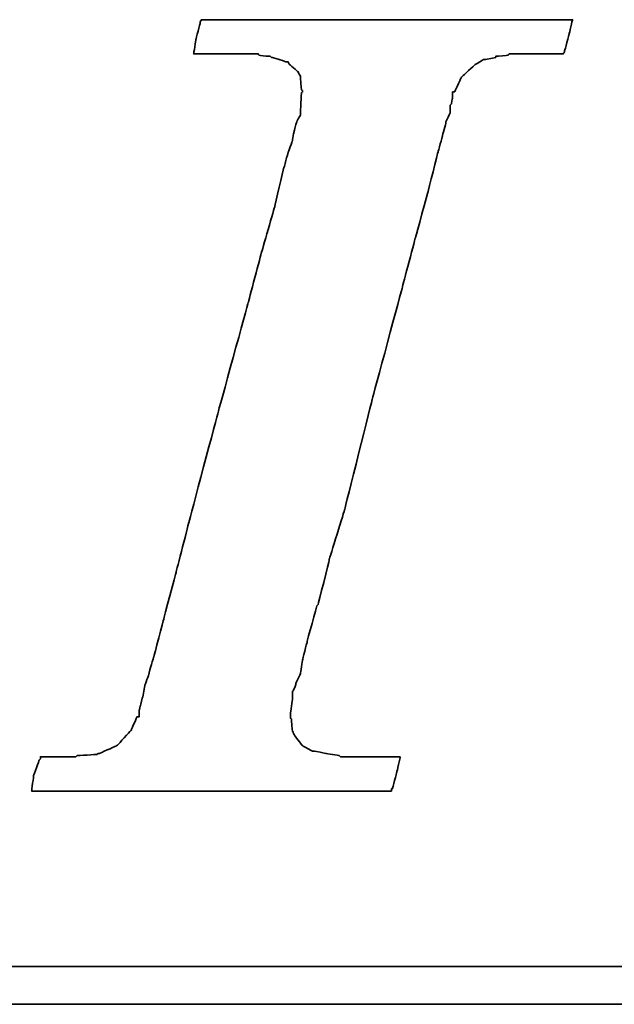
# Model space of a CAD drawing. Header units: millimetres. Extents: x 460 to 871, y 95 to 250.
# Tile 31 of 49: x 754.2 to 758.77, y 139.87 to 147.44. Entities that reach past the tile are written whole.
import ezdxf

# ---------------------------------------------------------------- set-up
doc = ezdxf.new("R2010")
doc.units = ezdxf.units.MM
doc.layers.add('DIM', color=4, linetype='CONTINUOUS')
doc.layers.add('layer 1', color=7, linetype='CONTINUOUS')

# ---------------------------------------------------------------- blocks, each defined once
blk = doc.blocks.new('TBI MOTION logo(完整正式版)')
at = {"layer": 'layer 1', "color": 22, "lineweight": 35}
for points, knots in [([(-40.59125, -7.94375), (-40.59125, -7.94375), (-40.97375, -7.94375), (-40.97375, -7.94375), (-40.97375, -7.94375), (-40.97375, -7.94375), (-41.38125, -7.94375), (-41.38125, -7.94375), (-41.38125, -7.94375), (-41.38125, -7.94375), (-41.54875, -7.94375), (-41.54875, -7.94375), (-41.54875, -7.94375), (-41.54875, -7.94375), (-41.59875, -7.94375), (-41.59875, -7.94375), (-41.59875, -7.94375), (-41.59875, -7.94375), (-41.88375, -7.94375), (-41.88375, -7.94375), (-41.88375, -7.94375), (-41.88375, -7.94375), (-41.90875, -7.91875), (-41.90875, -7.91875), (-41.90875, -7.91875), (-41.90875, -7.91875), (-42.19875, -7.87125), (-42.19875, -7.87125), (-42.19875, -7.87125), (-42.19875, -7.87125), (-42.43875, -7.82375), (-42.43875, -7.82375), (-42.43875, -7.82375), (-42.43875, -7.82375), (-42.45875, -7.82375), (-42.45875, -7.82375), (-42.45875, -7.82375), (-42.45875, -7.82375), (-42.48625, -7.82375), (-42.48625, -7.82375), (-42.48625, -7.82375), (-42.48625, -7.82375), (-42.67625, -7.72375), (-42.67625, -7.72375), (-42.67625, -7.72375), (-42.67625, -7.72375), (-42.70125, -7.70375), (-42.70125, -7.70375), (-42.70125, -7.70375), (-42.70125, -7.70375), (-42.72375, -7.67875), (-42.72375, -7.67875), (-42.72375, -7.67875), (-42.72375, -7.67875), (-42.86875, -7.48875), (-42.86875, -7.48875), (-42.86875, -7.48875), (-42.86875, -7.48875), (-42.89375, -7.43875), (-42.89375, -7.43875), (-42.89375, -7.43875), (-42.89375, -7.43875), (-42.91875, -7.38875), (-42.91875, -7.38875), (-42.91875, -7.38875), (-42.91875, -7.38875), (-42.93875, -7.12875), (-42.93875, -7.12875), (-42.93875, -7.12875), (-42.93875, -7.12875), (-42.96375, -7.10375), (-42.96375, -7.10375), (-42.96375, -7.10375), (-42.96375, -7.10375), (-42.96375, -7.05375), (-42.96375, -7.05375), (-42.96375, -7.05375), (-42.96375, -7.05375), (-42.96375, -7.00875), (-42.96375, -7.00875), (-42.96375, -7.00875), (-42.96375, -7.00875), (-42.91875, -6.69625), (-42.91875, -6.69625), (-42.91875, -6.69625), (-42.91875, -6.69625), (-42.91875, -6.62375), (-42.91875, -6.62375), (-42.91875, -6.62375), (-42.91875, -6.62375), (-42.91875, -6.59625), (-42.91875, -6.59625), (-42.91875, -6.59625), (-42.91875, -6.59625), (-42.91875, -6.57375), (-42.91875, -6.57375), (-42.91875, -6.57375), (-42.91875, -6.57375), (-42.91875, -6.52875), (-42.91875, -6.52875), (-42.91875, -6.52875), (-42.91875, -6.52875), (-42.89375, -6.50375), (-42.89375, -6.50375), (-42.89375, -6.50375), (-42.89375, -6.50375), (-42.84375, -6.38375), (-42.84375, -6.38375), (-42.84375, -6.38375), (-42.84375, -6.38375), (-42.84375, -6.35875), (-42.84375, -6.35875), (-42.84375, -6.35875), (-42.84375, -6.35875), (-42.74625, -6.14375), (-42.74625, -6.14375), (-42.74625, -6.14375), (-42.74625, -6.14375), (-42.70125, -5.85375), (-42.70125, -5.85375), (-42.70125, -5.85375), (-42.70125, -5.85375), (-42.60375, -5.47125), (-42.60375, -5.47125), (-42.60375, -5.47125), (-42.60375, -5.47125), (-42.60375, -5.44875), (-42.60375, -5.44875), (-42.60375, -5.44875), (-42.60375, -5.44875), (-42.38875, -4.67875), (-42.38875, -4.67875), (-42.38875, -4.67875), (-42.38875, -4.67875), (-42.36375, -4.65375), (-42.36375, -4.65375), (-42.36375, -4.65375), (-42.36375, -4.65375), (-42.12375, -3.69625), (-42.12375, -3.69625), (-42.12375, -3.69625), (-42.12375, -3.69625), (-42.12375, -3.67374), (-42.12375, -3.67374), (-42.12375, -3.67374), (-42.12375, -3.67374), (-41.78875, -2.59374), (-41.78875, -2.59374), (-41.78875, -2.59374), (-41.78875, -2.59374), (-41.18875, -0.19375), (-41.18875, -0.19375), (-41.18875, -0.19375), (-41.18875, -0.19375), (-40.54375, 2.20624), (-40.54375, 2.20624), (-40.54375, 2.20624), (-40.54375, 2.20624), (-40.25375, 3.30875), (-40.25375, 3.30875), (-40.25375, 3.30875), (-40.25375, 3.30875), (-39.98875, 4.27125), (-39.98875, 4.27125), (-39.98875, 4.27125), (-39.98875, 4.27125), (-39.77375, 5.13125), (-39.77375, 5.13125), (-39.77375, 5.13125), (-39.77375, 5.13125), (-39.67875, 5.47125), (-39.67875, 5.47125), (-39.67875, 5.47125), (-39.67875, 5.47125), (-39.60375, 5.75625), (-39.60375, 5.75625), (-39.60375, 5.75625), (-39.60375, 5.75625), (-39.60375, 5.78125), (-39.60375, 5.78125), (-39.60375, 5.78125), (-39.60375, 5.78125), (-39.50875, 5.97125), (-39.50875, 5.97125), (-39.50875, 5.97125), (-39.50875, 5.97125), (-39.50875, 6.13875), (-39.50875, 6.13875), (-39.50875, 6.13875), (-39.50875, 6.13875), (-39.48625, 6.16625), (-39.48625, 6.16625), (-39.48625, 6.16625), (-39.48625, 6.16625), (-39.46125, 6.28625), (-39.46125, 6.28625), (-39.46125, 6.28625), (-39.46125, 6.28625), (-39.46125, 6.42625), (-39.46125, 6.42625), (-39.46125, 6.42625), (-39.46125, 6.42625), (-39.41375, 6.42625), (-39.41375, 6.42625), (-39.41375, 6.42625), (-39.41375, 6.42625), (-39.29375, 6.69125), (-39.29375, 6.69125), (-39.29375, 6.69125), (-39.29375, 6.69125), (-39.26875, 6.74125), (-39.26875, 6.74125), (-39.26875, 6.74125), (-39.26875, 6.74125), (-39.24375, 6.76625), (-39.24375, 6.76625), (-39.24375, 6.76625), (-39.24375, 6.76625), (-38.98375, 7.00624), (-38.98375, 7.00624), (-38.98375, 7.00624), (-38.98375, 7.00624), (-38.95625, 7.02624), (-38.95625, 7.02624), (-38.95625, 7.02624), (-38.95625, 7.02624), (-38.78875, 7.12624), (-38.78875, 7.12624), (-38.78875, 7.12624), (-38.78875, 7.12624), (-38.76375, 7.12624), (-38.76375, 7.12624), (-38.76375, 7.12624), (-38.76375, 7.12624), (-38.74375, 7.12624), (-38.74375, 7.12624), (-38.74375, 7.12624), (-38.74375, 7.12624), (-38.52875, 7.17125), (-38.52875, 7.17125), (-38.52875, 7.17125), (-38.52875, 7.17125), (-38.52875, 7.19624), (-38.52875, 7.19624), (-38.52875, 7.19624), (-38.52875, 7.19624), (-38.50375, 7.19624), (-38.50375, 7.19624), (-38.50375, 7.19624), (-38.50375, 7.19624), (-38.26125, 7.21875), (-38.26125, 7.21875), (-38.26125, 7.21875), (-38.26125, 7.21875), (-38.23875, 7.24624), (-38.23875, 7.24624), (-38.23875, 7.24624), (-38.23875, 7.24624), (-38.21625, 7.24624), (-38.21625, 7.24624), (-38.21625, 7.24624), (-38.21625, 7.24624), (-38.18875, 7.24624), (-38.18875, 7.24624), (-38.18875, 7.24624), (-38.18875, 7.24624), (-37.90375, 7.24624), (-37.90375, 7.24624), (-37.90375, 7.24624), (-37.90375, 7.24624), (-37.85375, 7.24624), (-37.85375, 7.24624), (-37.85375, 7.24624), (-37.85375, 7.24624), (-37.75875, 7.24624), (-37.75875, 7.24624), (-37.75875, 7.24624), (-37.75875, 7.24624), (-37.42375, 7.24624), (-37.42375, 7.24624), (-37.42375, 7.24624), (-37.42375, 7.24624), (-37.08875, 7.24624), (-37.08875, 7.24624), (-37.08875, 7.24624), (-37.08875, 7.24624), (-37.06375, 7.24624), (-37.06375, 7.24624), (-37.06375, 7.24624), (-37.06375, 7.24624), (-37.06375, 7.26624), (-37.06375, 7.26624), (-37.06375, 7.26624), (-37.06375, 7.26624), (-37.03875, 7.29125), (-37.03875, 7.29125), (-37.03875, 7.29125), (-37.03875, 7.29125), (-37.03875, 7.31625), (-37.03875, 7.31625), (-37.03875, 7.31625), (-37.03875, 7.31625), (-36.94125, 7.67625), (-36.94125, 7.67625), (-36.94125, 7.67625), (-36.94125, 7.67625), (-36.86875, 7.98625), (-36.86875, 7.98625), (-36.86875, 7.98625), (-36.86875, 7.98625), (-36.98875, 7.98625), (-36.98875, 7.98625), (-36.98875, 7.98625), (-36.98875, 7.98625), (-37.42375, 7.98625), (-37.42375, 7.98625), (-37.42375, 7.98625), (-37.42375, 7.98625), (-37.94875, 7.98625), (-37.94875, 7.98625), (-37.94875, 7.98625), (-37.94875, 7.98625), (-38.57375, 7.98625), (-38.57375, 7.98625), (-38.57375, 7.98625), (-38.57375, 7.98625), (-39.29375, 7.98625), (-39.29375, 7.98625), (-39.29375, 7.98625), (-39.29375, 7.98625), (-40.82875, 7.98625), (-40.82875, 7.98625), (-40.82875, 7.98625), (-40.82875, 7.98625), (-42.36375, 7.98625), (-42.36375, 7.98625), (-42.36375, 7.98625), (-42.36375, 7.98625), (-43.08375, 7.98625), (-43.08375, 7.98625), (-43.08375, 7.98625), (-43.08375, 7.98625), (-43.70875, 7.98625), (-43.70875, 7.98625), (-43.70875, 7.98625), (-43.70875, 7.98625), (-44.23375, 7.98625), (-44.23375, 7.98625), (-44.23375, 7.98625), (-44.23375, 7.98625), (-44.66875, 7.98625), (-44.66875, 7.98625), (-44.66875, 7.98625), (-44.66875, 7.98625), (-44.88375, 7.98625), (-44.88375, 7.98625), (-44.88375, 7.98625), (-44.88375, 7.98625), (-44.90875, 7.94125), (-44.90875, 7.94125), (-44.90875, 7.94125), (-44.90875, 7.94125), (-44.90875, 7.91625), (-44.90875, 7.91625), (-44.90875, 7.91625), (-44.90875, 7.91625), (-45.00375, 7.55625), (-45.00375, 7.55625), (-45.00375, 7.55625), (-45.00375, 7.55625), (-45.05375, 7.24624), (-45.05375, 7.24624), (-45.05375, 7.24624), (-45.05375, 7.24624), (-44.61875, 7.24624), (-44.61875, 7.24624), (-44.61875, 7.24624), (-44.61875, 7.24624), (-44.11375, 7.24624), (-44.11375, 7.24624), (-44.11375, 7.24624), (-44.11375, 7.24624), (-43.99375, 7.24624), (-43.99375, 7.24624), (-43.99375, 7.24624), (-43.99375, 7.24624), (-43.94625, 7.24624), (-43.94625, 7.24624), (-43.94625, 7.24624), (-43.94625, 7.24624), (-43.92374, 7.24624), (-43.92374, 7.24624), (-43.92374, 7.24624), (-43.92374, 7.24624), (-43.65875, 7.24624), (-43.65875, 7.24624), (-43.65875, 7.24624), (-43.65875, 7.24624), (-43.63875, 7.21875), (-43.63875, 7.21875), (-43.63875, 7.21875), (-43.63875, 7.21875), (-43.46875, 7.19624), (-43.46875, 7.19624), (-43.46875, 7.19624), (-43.46875, 7.19624), (-43.39875, 7.19624), (-43.39875, 7.19624), (-43.39875, 7.19624), (-43.39875, 7.19624), (-43.37125, 7.17125), (-43.37125, 7.17125), (-43.37125, 7.17125), (-43.37125, 7.17125), (-43.34875, 7.17125), (-43.34875, 7.17125), (-43.34875, 7.17125), (-43.34875, 7.17125), (-43.20375, 7.12624), (-43.20375, 7.12624), (-43.20375, 7.12624), (-43.20375, 7.12624), (-43.05875, 7.07624), (-43.05875, 7.07624), (-43.05875, 7.07624), (-43.05875, 7.07624), (-43.01375, 7.07624), (-43.01375, 7.07624), (-43.01375, 7.07624), (-43.01375, 7.07624), (-42.98875, 7.02624), (-42.98875, 7.02624), (-42.98875, 7.02624), (-42.98875, 7.02624), (-42.79875, 6.86125), (-42.79875, 6.86125), (-42.79875, 6.86125), (-42.79875, 6.86125), (-42.77375, 6.81125), (-42.77375, 6.81125), (-42.77375, 6.81125), (-42.77375, 6.81125), (-42.74625, 6.76625), (-42.74625, 6.76625), (-42.74625, 6.76625), (-42.74625, 6.76625), (-42.72375, 6.47625), (-42.72375, 6.47625), (-42.72375, 6.47625), (-42.72375, 6.47625), (-42.70125, 6.45124), (-42.70125, 6.45124), (-42.70125, 6.45124), (-42.70125, 6.45124), (-42.70125, 6.42625), (-42.70125, 6.42625), (-42.70125, 6.42625), (-42.70125, 6.42625), (-42.72375, 6.40625), (-42.72375, 6.40625), (-42.72375, 6.40625), (-42.72375, 6.40625), (-42.74625, 5.97125), (-42.74625, 5.97125), (-42.74625, 5.97125), (-42.74625, 5.97125), (-42.74625, 5.94625), (-42.74625, 5.94625), (-42.74625, 5.94625), (-42.74625, 5.94625), (-42.74625, 5.92625), (-42.74625, 5.92625), (-42.74625, 5.92625), (-42.74625, 5.92625), (-42.77375, 5.87625), (-42.77375, 5.87625), (-42.77375, 5.87625), (-42.77375, 5.87625), (-42.81875, 5.80625), (-42.81875, 5.80625), (-42.81875, 5.80625), (-42.81875, 5.80625), (-42.86875, 5.63625), (-42.86875, 5.63625), (-42.86875, 5.63625), (-42.86875, 5.63625), (-42.91875, 5.39625), (-42.91875, 5.39625), (-42.91875, 5.39625), (-42.91875, 5.39625), (-42.91875, 5.37124), (-42.91875, 5.37124), (-42.91875, 5.37124), (-42.91875, 5.37124), (-43.01375, 5.10874), (-43.01375, 5.10874), (-43.01375, 5.10874), (-43.01375, 5.10874), (-43.10875, 4.77124), (-43.10875, 4.77124), (-43.10875, 4.77124), (-43.10875, 4.77124), (-43.29875, 3.95625), (-43.29875, 3.95625), (-43.29875, 3.95625), (-43.29875, 3.95625), (-43.58875, 2.95125), (-43.58875, 2.95125), (-43.58875, 2.95125), (-43.58875, 2.95125), (-43.87375, 1.87125), (-43.87375, 1.87125), (-43.87375, 1.87125), (-43.87375, 1.87125), (-44.52625, -0.50374), (-44.52625, -0.50374), (-44.52625, -0.50374), (-44.52625, -0.50374), (-45.14875, -2.85375), (-45.14875, -2.85375), (-45.14875, -2.85375), (-45.14875, -2.85375), (-45.43375, -3.95875), (-45.43375, -3.95875), (-45.43375, -3.95875), (-45.43375, -3.95875), (-45.69875, -4.96875), (-45.69875, -4.96875), (-45.69875, -4.96875), (-45.69875, -4.96875), (-45.91375, -5.78375), (-45.91375, -5.78375), (-45.91375, -5.78375), (-45.91375, -5.78375), (-46.01375, -6.11875), (-46.01375, -6.11875), (-46.01375, -6.11875), (-46.01375, -6.11875), (-46.01375, -6.14375), (-46.01375, -6.14375), (-46.01375, -6.14375), (-46.01375, -6.14375), (-46.10875, -6.40875), (-46.10875, -6.40875), (-46.10875, -6.40875), (-46.10875, -6.40875), (-46.15375, -6.64875), (-46.15375, -6.64875), (-46.15375, -6.64875), (-46.15375, -6.64875), (-46.20375, -6.83875), (-46.20375, -6.83875), (-46.20375, -6.83875), (-46.20375, -6.83875), (-46.22875, -6.93375), (-46.22875, -6.93375), (-46.22875, -6.93375), (-46.22875, -6.93375), (-46.22875, -7.07875), (-46.22875, -7.07875), (-46.22875, -7.07875), (-46.22875, -7.07875), (-46.27375, -7.07875), (-46.27375, -7.07875), (-46.27375, -7.07875), (-46.27375, -7.07875), (-46.39375, -7.34375), (-46.39375, -7.34375), (-46.39375, -7.34375), (-46.39375, -7.34375), (-46.39375, -7.36875), (-46.39375, -7.36875), (-46.39375, -7.36875), (-46.39375, -7.36875), (-46.42125, -7.38875), (-46.42125, -7.38875), (-46.42125, -7.38875), (-46.42125, -7.38875), (-46.68375, -7.67875), (-46.68375, -7.67875), (-46.68375, -7.67875), (-46.68375, -7.67875), (-46.70875, -7.70375), (-46.70875, -7.70375), (-46.70875, -7.70375), (-46.70875, -7.70375), (-46.75375, -7.72375), (-46.75375, -7.72375), (-46.75375, -7.72375), (-46.75375, -7.72375), (-47.08875, -7.87125), (-47.08875, -7.87125), (-47.08875, -7.87125), (-47.08875, -7.87125), (-47.11625, -7.87125), (-47.11625, -7.87125), (-47.11625, -7.87125), (-47.11625, -7.87125), (-47.13875, -7.89375), (-47.13875, -7.89375), (-47.13875, -7.89375), (-47.13875, -7.89375), (-47.56875, -7.91875), (-47.56875, -7.91875), (-47.56875, -7.91875), (-47.56875, -7.91875), (-47.59625, -7.94375), (-47.59625, -7.94375), (-47.59625, -7.94375), (-47.59625, -7.94375), (-47.64375, -7.94375), (-47.64375, -7.94375), (-47.64375, -7.94375), (-47.64375, -7.94375), (-47.73625, -7.94375), (-47.73625, -7.94375), (-47.73625, -7.94375), (-47.73625, -7.94375), (-48.07375, -7.94375), (-48.07375, -7.94375), (-48.07375, -7.94375), (-48.07375, -7.94375), (-48.36125, -7.94375), (-48.36125, -7.94375), (-48.36125, -7.94375), (-48.36125, -7.94375), (-48.36125, -7.96625), (-48.36125, -7.96625), (-48.36125, -7.96625), (-48.36125, -7.96625), (-48.36125, -7.99125), (-48.36125, -7.99125), (-48.36125, -7.99125), (-48.36125, -7.99125), (-48.38875, -8.01375), (-48.38875, -8.01375), (-48.38875, -8.01375), (-48.38875, -8.01375), (-48.50875, -8.34875), (-48.50875, -8.34875), (-48.50875, -8.34875), (-48.50875, -8.34875), (-48.55375, -8.68625), (-48.55375, -8.68625), (-48.55375, -8.68625), (-48.55375, -8.68625), (-48.45875, -8.68625), (-48.45875, -8.68625), (-48.45875, -8.68625), (-48.45875, -8.68625), (-48.07375, -8.68625), (-48.07375, -8.68625), (-48.07375, -8.68625), (-48.07375, -8.68625), (-47.52375, -8.68625), (-47.52375, -8.68625), (-47.52375, -8.68625), (-47.52375, -8.68625), (-46.92375, -8.68625), (-46.92375, -8.68625), (-46.92375, -8.68625), (-46.92375, -8.68625), (-46.25375, -8.68625), (-46.25375, -8.68625), (-46.25375, -8.68625), (-46.25375, -8.68625), (-46.20375, -8.68625), (-46.20375, -8.68625), (-46.20375, -8.68625), (-46.20375, -8.68625), (-44.71375, -8.68625), (-44.71375, -8.68625), (-44.71375, -8.68625), (-44.71375, -8.68625), (-43.22875, -8.68625), (-43.22875, -8.68625), (-43.22875, -8.68625), (-43.22875, -8.68625), (-42.55875, -8.68625), (-42.55875, -8.68625), (-42.55875, -8.68625), (-42.55875, -8.68625), (-42.50875, -8.68625), (-42.50875, -8.68625), (-42.50875, -8.68625), (-42.50875, -8.68625), (-41.93375, -8.68625), (-41.93375, -8.68625), (-41.93375, -8.68625), (-41.93375, -8.68625), (-41.38125, -8.68625), (-41.38125, -8.68625), (-41.38125, -8.68625), (-41.38125, -8.68625), (-40.97375, -8.68625), (-40.97375, -8.68625), (-40.97375, -8.68625), (-40.97375, -8.68625), (-40.78125, -8.68625), (-40.78125, -8.68625), (-40.78125, -8.68625), (-40.78125, -8.68625), (-40.78125, -8.63875), (-40.78125, -8.63875), (-40.78125, -8.63875), (-40.78125, -8.63875), (-40.75875, -8.63875), (-40.75875, -8.63875), (-40.75875, -8.63875), (-40.75875, -8.63875), (-40.66375, -8.27875), (-40.66375, -8.27875), (-40.66375, -8.27875), (-40.66375, -8.27875), (-40.59125, -7.94375), (-40.59125, -7.94375)], [0, 0, 0, 0, 0.00558659, 0.00558659, 0.00558659, 0.0055866, 0.01117318, 0.01117318, 0.01117318, 0.01117319, 0.01675978, 0.01675978, 0.01675978, 0.01675979, 0.02234637, 0.02234637, 0.02234637, 0.02234638, 0.02793296, 0.02793296, 0.02793296, 0.02793297, 0.03351955, 0.03351955, 0.03351955, 0.03351956, 0.03910615, 0.03910615, 0.03910615, 0.03910616, 0.04469274, 0.04469274, 0.04469274, 0.04469275, 0.05027933, 0.05027933, 0.05027933, 0.05027934, 0.05586592, 0.05586592, 0.05586592, 0.05586593, 0.06145251, 0.06145251, 0.06145251, 0.06145252, 0.06703911, 0.06703911, 0.06703911, 0.06703912, 0.0726257, 0.0726257, 0.0726257, 0.07262571, 0.07821229, 0.07821229, 0.07821229, 0.0782123, 0.08379888, 0.08379888, 0.08379888, 0.08379889, 0.08938547, 0.08938547, 0.08938547, 0.08938548, 0.09497207, 0.09497207, 0.09497207, 0.09497208, 0.10055866, 0.10055866, 0.10055866, 0.10055867, 0.10614525, 0.10614525, 0.10614525, 0.10614526, 0.11173184, 0.11173184, 0.11173184, 0.11173185, 0.11731844, 0.11731844, 0.11731844, 0.11731845, 0.12290503, 0.12290503, 0.12290503, 0.12290504, 0.12849162, 0.12849162, 0.12849162, 0.12849163, 0.13407821, 0.13407821, 0.13407821, 0.13407822, 0.1396648, 0.1396648, 0.1396648, 0.13966481, 0.1452514, 0.1452514, 0.1452514, 0.14525141, 0.15083799, 0.15083799, 0.15083799, 0.150838, 0.15642458, 0.15642458, 0.15642458, 0.15642459, 0.16201117, 0.16201117, 0.16201117, 0.16201118, 0.16759777, 0.16759777, 0.16759777, 0.16759778, 0.17318436, 0.17318436, 0.17318436, 0.17318437, 0.17877095, 0.17877095, 0.17877095, 0.17877096, 0.18435754, 0.18435754, 0.18435754, 0.18435755, 0.18994413, 0.18994413, 0.18994413, 0.18994414, 0.19553073, 0.19553073, 0.19553073, 0.19553074, 0.20111732, 0.20111732, 0.20111732, 0.20111733, 0.20670391, 0.20670391, 0.20670391, 0.20670392, 0.2122905, 0.2122905, 0.2122905, 0.21229051, 0.21787709, 0.21787709, 0.21787709, 0.2178771, 0.22346369, 0.22346369, 0.22346369, 0.2234637, 0.22905028, 0.22905028, 0.22905028, 0.22905029, 0.23463687, 0.23463687, 0.23463687, 0.23463688, 0.24022346, 0.24022346, 0.24022346, 0.24022347, 0.24581006, 0.24581006, 0.24581006, 0.24581007, 0.25139665, 0.25139665, 0.25139665, 0.25139666, 0.25698324, 0.25698324, 0.25698324, 0.25698325, 0.26256983, 0.26256983, 0.26256983, 0.26256984, 0.26815642, 0.26815642, 0.26815642, 0.26815643, 0.27374302, 0.27374302, 0.27374302, 0.27374303, 0.27932961, 0.27932961, 0.27932961, 0.27932962, 0.2849162, 0.2849162, 0.2849162, 0.28491621, 0.29050279, 0.29050279, 0.29050279, 0.2905028, 0.29608939, 0.29608939, 0.29608939, 0.2960894, 0.30167598, 0.30167598, 0.30167598, 0.30167599, 0.30726257, 0.30726257, 0.30726257, 0.30726258, 0.31284916, 0.31284916, 0.31284916, 0.31284917, 0.31843575, 0.31843575, 0.31843575, 0.31843576, 0.32402235, 0.32402235, 0.32402235, 0.32402236, 0.32960894, 0.32960894, 0.32960894, 0.32960895, 0.33519553, 0.33519553, 0.33519553, 0.33519554, 0.34078212, 0.34078212, 0.34078212, 0.34078213, 0.34636872, 0.34636872, 0.34636872, 0.34636873, 0.35195531, 0.35195531, 0.35195531, 0.35195532, 0.3575419, 0.3575419, 0.3575419, 0.35754191, 0.36312849, 0.36312849, 0.36312849, 0.3631285, 0.36871508, 0.36871508, 0.36871508, 0.36871509, 0.37430168, 0.37430168, 0.37430168, 0.37430169, 0.37988827, 0.37988827, 0.37988827, 0.37988828, 0.38547486, 0.38547486, 0.38547486, 0.38547487, 0.39106145, 0.39106145, 0.39106145, 0.39106146, 0.39664804, 0.39664804, 0.39664804, 0.39664805, 0.40223464, 0.40223464, 0.40223464, 0.40223465, 0.40782123, 0.40782123, 0.40782123, 0.40782124, 0.41340782, 0.41340782, 0.41340782, 0.41340783, 0.41899441, 0.41899441, 0.41899441, 0.41899442, 0.42458101, 0.42458101, 0.42458101, 0.42458102, 0.4301676, 0.4301676, 0.4301676, 0.43016761, 0.43575419, 0.43575419, 0.43575419, 0.4357542, 0.44134078, 0.44134078, 0.44134078, 0.44134079, 0.44692737, 0.44692737, 0.44692737, 0.44692738, 0.45251397, 0.45251397, 0.45251397, 0.45251398, 0.45810056, 0.45810056, 0.45810056, 0.45810057, 0.46368715, 0.46368715, 0.46368715, 0.46368716, 0.46927374, 0.46927374, 0.46927374, 0.46927375, 0.47486034, 0.47486034, 0.47486034, 0.47486035, 0.48044693, 0.48044693, 0.48044693, 0.48044694, 0.48603352, 0.48603352, 0.48603352, 0.48603353, 0.49162011, 0.49162011, 0.49162011, 0.49162012, 0.4972067, 0.4972067, 0.4972067, 0.49720671, 0.5027933, 0.5027933, 0.5027933, 0.50279331, 0.50837989, 0.50837989, 0.50837989, 0.5083799, 0.51396648, 0.51396648, 0.51396648, 0.51396649, 0.51955307, 0.51955307, 0.51955307, 0.51955308, 0.52513966, 0.52513966, 0.52513966, 0.52513967, 0.53072626, 0.53072626, 0.53072626, 0.53072627, 0.53631285, 0.53631285, 0.53631285, 0.53631286, 0.54189944, 0.54189944, 0.54189944, 0.54189945, 0.54748603, 0.54748603, 0.54748603, 0.54748604, 0.55307263, 0.55307263, 0.55307263, 0.55307264, 0.55865922, 0.55865922, 0.55865922, 0.55865923, 0.56424581, 0.56424581, 0.56424581, 0.56424582, 0.5698324, 0.5698324, 0.5698324, 0.56983241, 0.57541899, 0.57541899, 0.57541899, 0.575419, 0.58100559, 0.58100559, 0.58100559, 0.5810056, 0.58659218, 0.58659218, 0.58659218, 0.58659219, 0.59217877, 0.59217877, 0.59217877, 0.59217878, 0.59776536, 0.59776536, 0.59776536, 0.59776537, 0.60335196, 0.60335196, 0.60335196, 0.60335197, 0.60893855, 0.60893855, 0.60893855, 0.60893856, 0.61452514, 0.61452514, 0.61452514, 0.61452515, 0.62011173, 0.62011173, 0.62011173, 0.62011174, 0.62569832, 0.62569832, 0.62569832, 0.62569833, 0.63128492, 0.63128492, 0.63128492, 0.63128493, 0.63687151, 0.63687151, 0.63687151, 0.63687152, 0.6424581, 0.6424581, 0.6424581, 0.64245811, 0.64804469, 0.64804469, 0.64804469, 0.6480447, 0.65363128, 0.65363128, 0.65363128, 0.65363129, 0.65921788, 0.65921788, 0.65921788, 0.65921789, 0.66480447, 0.66480447, 0.66480447, 0.66480448, 0.67039106, 0.67039106, 0.67039106, 0.67039107, 0.67597765, 0.67597765, 0.67597765, 0.67597766, 0.68156425, 0.68156425, 0.68156425, 0.68156426, 0.68715084, 0.68715084, 0.68715084, 0.68715085, 0.69273743, 0.69273743, 0.69273743, 0.69273744, 0.69832402, 0.69832402, 0.69832402, 0.69832403, 0.70391061, 0.70391061, 0.70391061, 0.70391062, 0.70949721, 0.70949721, 0.70949721, 0.70949722, 0.7150838, 0.7150838, 0.7150838, 0.71508381, 0.72067039, 0.72067039, 0.72067039, 0.7206704, 0.72625698, 0.72625698, 0.72625698, 0.72625699, 0.73184358, 0.73184358, 0.73184358, 0.73184359, 0.73743017, 0.73743017, 0.73743017, 0.73743018, 0.74301676, 0.74301676, 0.74301676, 0.74301677, 0.74860335, 0.74860335, 0.74860335, 0.74860336, 0.75418994, 0.75418994, 0.75418994, 0.75418995, 0.75977654, 0.75977654, 0.75977654, 0.75977655, 0.76536313, 0.76536313, 0.76536313, 0.76536314, 0.77094972, 0.77094972, 0.77094972, 0.77094973, 0.77653631, 0.77653631, 0.77653631, 0.77653632, 0.78212291, 0.78212291, 0.78212291, 0.78212292, 0.7877095, 0.7877095, 0.7877095, 0.78770951, 0.79329609, 0.79329609, 0.79329609, 0.7932961, 0.79888268, 0.79888268, 0.79888268, 0.79888269, 0.80446927, 0.80446927, 0.80446927, 0.80446928, 0.81005587, 0.81005587, 0.81005587, 0.81005588, 0.81564246, 0.81564246, 0.81564246, 0.81564247, 0.82122905, 0.82122905, 0.82122905, 0.82122906, 0.82681564, 0.82681564, 0.82681564, 0.82681565, 0.83240223, 0.83240223, 0.83240223, 0.83240224, 0.83798883, 0.83798883, 0.83798883, 0.83798884, 0.84357542, 0.84357542, 0.84357542, 0.84357543, 0.84916201, 0.84916201, 0.84916201, 0.84916202, 0.8547486, 0.8547486, 0.8547486, 0.85474861, 0.8603352, 0.8603352, 0.8603352, 0.86033521, 0.86592179, 0.86592179, 0.86592179, 0.8659218, 0.87150838, 0.87150838, 0.87150838, 0.87150839, 0.87709497, 0.87709497, 0.87709497, 0.87709498, 0.88268156, 0.88268156, 0.88268156, 0.88268157, 0.88826816, 0.88826816, 0.88826816, 0.88826817, 0.89385475, 0.89385475, 0.89385475, 0.89385476, 0.89944134, 0.89944134, 0.89944134, 0.89944135, 0.90502793, 0.90502793, 0.90502793, 0.90502794, 0.91061453, 0.91061453, 0.91061453, 0.91061454, 0.91620112, 0.91620112, 0.91620112, 0.91620113, 0.92178771, 0.92178771, 0.92178771, 0.92178772, 0.9273743, 0.9273743, 0.9273743, 0.92737431, 0.93296089, 0.93296089, 0.93296089, 0.9329609, 0.93854749, 0.93854749, 0.93854749, 0.9385475, 0.94413408, 0.94413408, 0.94413408, 0.94413409, 0.94972067, 0.94972067, 0.94972067, 0.94972068, 0.95530726, 0.95530726, 0.95530726, 0.95530727, 0.96089385, 0.96089385, 0.96089385, 0.96089386, 0.96648045, 0.96648045, 0.96648045, 0.96648046, 0.97206704, 0.97206704, 0.97206704, 0.97206705, 0.97765363, 0.97765363, 0.97765363, 0.97765364, 0.98324022, 0.98324022, 0.98324022, 0.98324023, 0.98882682, 0.98882682, 0.98882682, 0.98882683, 0.99441341, 0.99441341, 0.99441341, 0.99441342, 1, 1, 1, 1]), ([(75.90875, -9.47875), (75.90875, -9.47875), (75.90875, -12.28625), (75.90875, -12.28625), (75.90875, -12.28625), (75.90875, -12.28625), (75.90875, -12.47875), (75.90875, -12.47875), (75.90875, -12.47875), (75.90875, -12.47875), (75.71625, -12.47875), (75.71625, -12.47875), (75.71625, -12.47875), (75.71625, -12.47875), (-88.32875, -12.47875), (-88.32875, -12.47875), (-88.32875, -12.47875), (-88.32875, -12.47875), (-88.32875, -13.29375), (-88.32875, -13.29375), (-88.32875, -13.29375), (-88.32875, -13.29375), (82.89125, -13.29375), (82.89125, -13.29375), (82.89125, -13.29375), (82.89125, -13.29375), (75.90875, -9.47875), (75.90875, -9.47875)], [0, 0, 0, 0, 0.14285714, 0.14285714, 0.14285714, 0.14285715, 0.28571429, 0.28571429, 0.28571429, 0.2857143, 0.42857143, 0.42857143, 0.42857143, 0.42857144, 0.57142857, 0.57142857, 0.57142857, 0.57142858, 0.71428571, 0.71428571, 0.71428571, 0.71428572, 0.85714286, 0.85714286, 0.85714286, 0.85714287, 1, 1, 1, 1])]:
    blk.add_open_spline(points, degree=3, knots=knots, dxfattribs=at)

msp = doc.modelspace()

# ---------------------------------------------------------------- block references
at = {"layer": 'DIM', "color": 7, "xscale": 0.3557468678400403, "yscale": 0.3557468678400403, "zscale": 0.3557468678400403}
msp.add_blockref('TBI MOTION logo(完整正式版)', (771.5675, 144.5997), dxfattribs=at)

doc.saveas('drawing.dxf')
